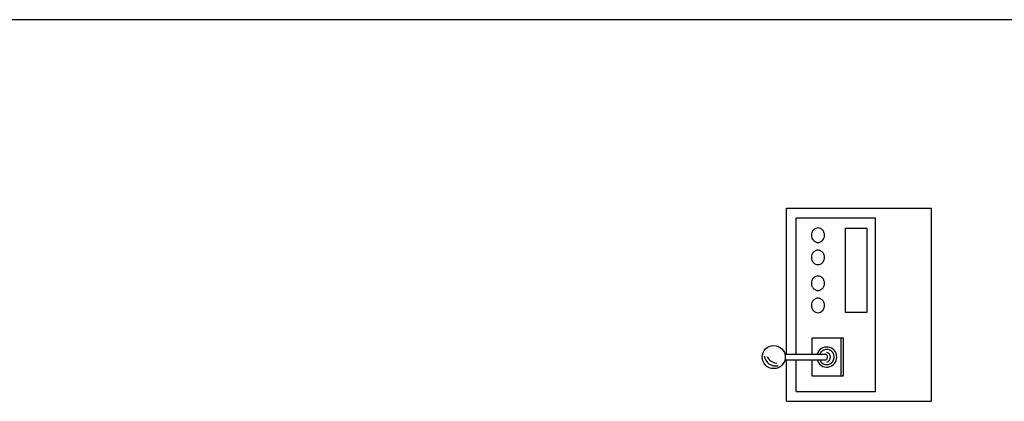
# Model space of a CAD drawing. Extents: x -1507204116 to 3732041488, y -170180604 to 62810664.
# Tile 38 of 54: x 128656 to 130694, y 1317 to 2107. Entities that reach past the tile are written whole.
import ezdxf

# ---------------------------------------------------------------- set-up
doc = ezdxf.new("R2010")
doc.units = 0
doc.header["$LTSCALE"] = 1000
doc.header["$MEASUREMENT"] = 0
doc.layers.add('_ZAŘÍZENÍ', color=7, linetype='CONTINUOUS')

msp = doc.modelspace()

# ---------------------------------------------------------------- linework, layer by layer
at = {"layer": '_ZAŘÍZENÍ', "color": 0, "lineweight": -2}
for p, q in [((133493, 2107), (116993, 2107)), ((130243, 1717), (130543, 1717)), ((130243, 1414.6), (130243, 1717)), ((130543, 1317), (130543, 1717)), ((130263, 1697), (130427, 1697)), ((130263, 1414.6), (130263, 1697)), ((130427, 1337), (130427, 1697)), ((130364.7, 1675.1), (130409, 1675.1)), ((130364.7, 1501.1), (130364.7, 1675.1)), ((130409, 1675.1), (130409, 1501.1)), ((130409, 1501.1), (130364.7, 1501.1)), ((130295.6, 1448.2), (130360.2, 1448.2)), ((130295.6, 1414.6), (130295.6, 1448.2)), ((130355.2, 1448.2), (130355.2, 1369)), ((130360.2, 1448.2), (130360.2, 1369)), ((130239.5, 1414.6), (130323, 1414.6)), ((130239.5, 1402.6), (130323, 1402.6)), ((130243, 1317), (130243, 1402.6)), ((130263, 1337), (130263, 1402.6)), ((130295.6, 1369), (130295.6, 1402.6)), ((130360.2, 1369), (130295.6, 1369)), ((130263, 1337), (130427, 1337)), ((130243, 1317), (130543, 1317))]:
    msp.add_line(p, q, dxfattribs=at)
for points in [[(130307.9, 1675.8, 0.108427), (130302.9, 1674.6, 0.102067), (130298.4, 1671.4, 0.094196), (130295.5, 1666.6, 0.089297), (130294.5, 1660.8, 0.089297), (130295.5, 1654.9, 0.094196), (130298.4, 1650.2, 0.102067), (130302.9, 1646.9, 0.108427), (130307.9, 1645.8, 0.108427), (130313, 1646.9, 0.102067), (130317.5, 1650.2, 0.094196), (130320.4, 1654.9, 0.089297), (130321.4, 1660.8, 0.089297), (130320.4, 1666.6, 0.094196), (130317.5, 1671.4, 0.102067), (130313, 1674.6, 0.108427)], [(130307.9, 1629.9, 0.108427), (130302.9, 1628.8, 0.102067), (130298.4, 1625.5, 0.094196), (130295.5, 1620.7, 0.089297), (130294.5, 1614.9, 0.089297), (130295.5, 1609.1, 0.094196), (130298.4, 1604.3, 0.102067), (130302.9, 1601, 0.108427), (130307.9, 1599.9, 0.108427), (130313, 1601, 0.102067), (130317.5, 1604.3, 0.094196), (130320.4, 1609.1, 0.089297), (130321.4, 1614.9, 0.089297), (130320.4, 1620.7, 0.094196), (130317.5, 1625.5, 0.102067), (130313, 1628.8, 0.108427)], [(130307.9, 1576.4, 0.108427), (130302.9, 1575.2, 0.102067), (130298.4, 1572, 0.094196), (130295.5, 1567.2, 0.089297), (130294.5, 1561.4, 0.089297), (130295.5, 1555.6, 0.094196), (130298.4, 1550.8, 0.102067), (130302.9, 1547.5, 0.108427), (130307.9, 1546.4, 0.108427), (130313, 1547.5, 0.102067), (130317.5, 1550.8, 0.094196), (130320.4, 1555.6, 0.089297), (130321.4, 1561.4, 0.089297), (130320.4, 1567.2, 0.094196), (130317.5, 1572, 0.102067), (130313, 1575.2, 0.108427)], [(130307.9, 1530.5, 0.108427), (130302.9, 1529.4, 0.102067), (130298.4, 1526.1, 0.094196), (130295.5, 1521.3, 0.089297), (130294.5, 1515.5, 0.089297), (130295.5, 1509.7, 0.094196), (130298.4, 1504.9, 0.102067), (130302.9, 1501.6, 0.108427), (130307.9, 1500.5, 0.108427), (130313, 1501.6, 0.102067), (130317.5, 1504.9, 0.094196), (130320.4, 1509.7, 0.089297), (130321.4, 1515.5, 0.089297), (130320.4, 1521.3, 0.094196), (130317.5, 1526.1, 0.102067), (130313, 1529.4, 0.108427)]]:
    msp.add_lwpolyline(points, format="xyb", close=True, dxfattribs=at)
msp.add_lwpolyline([(130323, 1402.6, 0.125679), (130324.6, 1403, 0.105912), (130326.2, 1404.3, 0.08631), (130327.1, 1406.2, 0.076208), (130327.5, 1408.6, 0.076208), (130327.1, 1410.9, 0.08631), (130326.2, 1412.8, 0.105912), (130324.6, 1414.2, 0.125679), (130323, 1414.6, 0.125679)], format="xyb", dxfattribs=at)
msp.add_circle((130216.3, 1408.6), 24, dxfattribs=at)
for centre, radius, start, end in [((130326.1, 1408.6), 20.8, 196.7875, 163.2125), ((130220.5, 1414.2), 24, 187.1693, 281.4216), ((130224.7, 1419.8), 24, 204.3293, 265.6152), ((130326.1, 1408.6), 15.7, 202.429, 157.571), ((130323.5, 1408.2), 10.3, 285.9158, 74.0842)]:
    msp.add_arc(centre, radius, start, end, dxfattribs=at)

doc.saveas('drawing.dxf')
